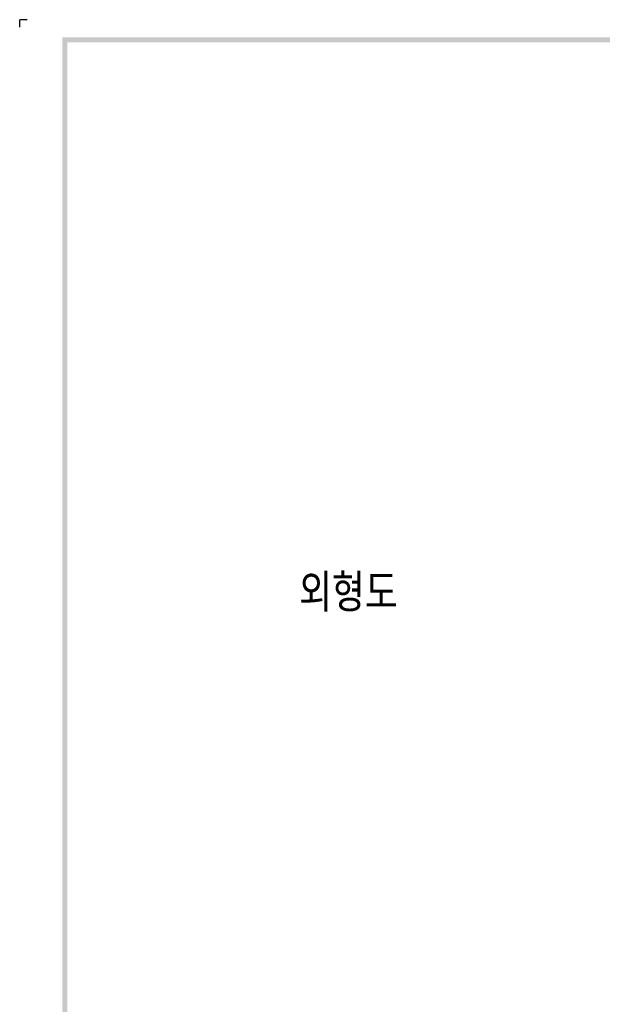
# Model space of a CAD drawing. Extents: x 2148 to 4086, y -907 to 1618.
# Tile 2 of 13: x 2430 to 2663, y 1225 to 1618. Entities that reach past the tile are written whole.
import ezdxf

# ---------------------------------------------------------------- set-up
doc = ezdxf.new("R2010")
doc.units = 0
doc.header["$LTSCALE"] = 3
doc.header["$MEASUREMENT"] = 0
doc.layers.add('di', color=3, linetype='CONTINUOUS')
doc.layers.add('dwg', color=7, linetype='CONTINUOUS')
doc.styles.get("Standard").update_dxf_attribs({"font": 'romans.shx', "height": 3, "bigfont": 'ghs.shx'})

msp = doc.modelspace()

# ---------------------------------------------------------------- linework, layer by layer
at = {"layer": 'di'}
for p in [(2433.457, 1617.831), (2430.457, 1614.831)]:
    msp.add_line(p, (2430.457, 1617.831), dxfattribs=at)
at = {"layer": 'dwg'}
for points in [[(2447.457, 1610.831), (2449.457, 1608.831), (4079.457, 1610.831), (4077.457, 1608.831)], [(2447.457, 462.831), (2449.457, 463.831), (2447.457, 1610.831), (2449.457, 1608.831)]]:
    msp.add_trace(points, dxfattribs=at)

# ---------------------------------------------------------------- texts
at = {"layer": 'di', "insert": (2541.828, 1396.683), "char_height": 15, "width": 74.93994, "attachment_point": 1}
msp.add_mtext('{\\Fromans,hgs|c129;외형도}', dxfattribs=at)

doc.saveas('drawing.dxf')
